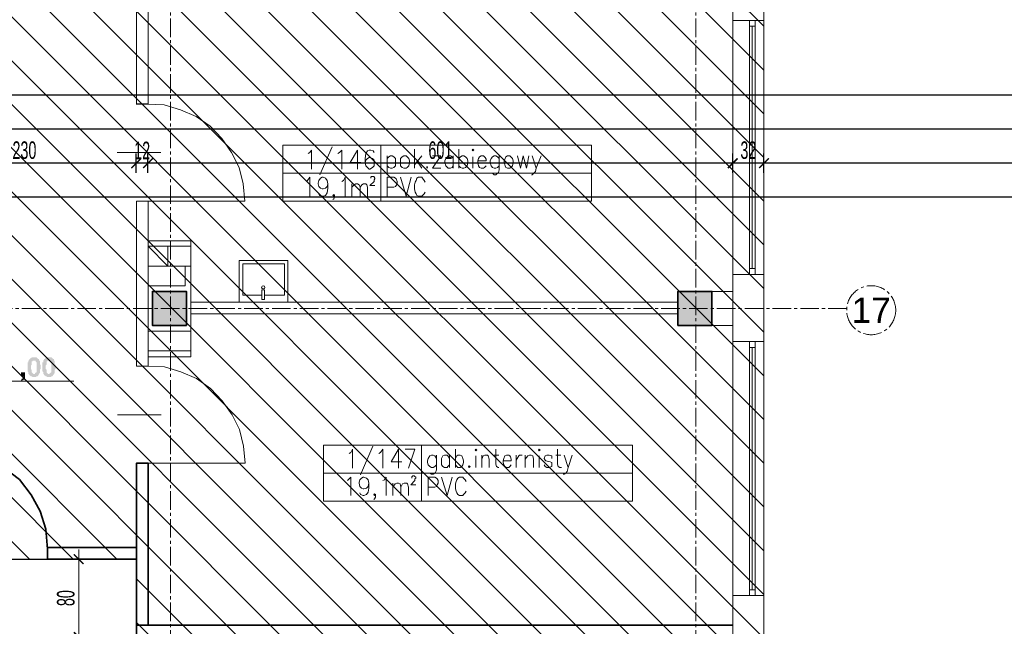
# Model space of a CAD drawing. Header units: millimetres. Extents: x 0 to 12515, y 0 to 27803.
# Tile 95 of 97: x 10491 to 11503, y 25677 to 26301. Entities that reach past the tile are written whole.
import ezdxf
from ezdxf.enums import TextEntityAlignment as Align

# ---------------------------------------------------------------- set-up
doc = ezdxf.new("R2010")
doc.units = ezdxf.units.MM
doc.linetypes.add('CENTER2', pattern=[28.575, 19.05, -3.175, 3.175, -3.175])
doc.layers.add('PDF _Geometria', color=7, linetype='Continuous')
doc.layers.add('PDF _Wypełnienia brył', color=7, linetype='Continuous')
doc.layers.add('pomocnicze', color=51, linetype='Continuous', lineweight=30, plot=False)
doc.layers.add('powierzchnie', color=230, linetype='Continuous', lineweight=30, plot=False)
for name, color, linetype, lineweight in [('sq_bud istn', 253, 'Continuous', 15), ('SQ_ISTN.Ściany', 140, 'Continuous', 35), ('SQ_Osie', 220, 'CENTER2', 9), ('SQ_Wyburzenia', 94, 'Continuous', 18), ('SQ_Wymiary', 7, 'Continuous', 5)]:
    doc.layers.add(name, color=color, linetype=linetype, lineweight=lineweight)
doc.styles.add('SQ_Swis721 LtCn BT', font='swisscl.ttf', dxfattribs={"width": 0.8})
doc.styles.get("Standard").update_dxf_attribs({"font": 'arial.ttf'})
doc.dimstyles.new('SQ_100', dxfattribs={"dimscale": 100, "dimtxt": 0.18, "dimasz": 0.1, "dimexe": 0.1, "dimexo": 0.01, "dimgap": 0.04, "dimtad": 1, "dimrnd": 0.5, "dimdsep": 46, "dimtxsty": 'SQ_Swis721 LtCn BT', "dimblk": 'ARCHTICK', "dimcen": 0.1, "dimdle": 0.1, "dimclrd": 256, "dimclre": 256, "dimclrt": 256, "dimaunit": 1, "dimadec": 0, "dimazin": 0, "dimtfac": 1, "dimtix": 1, "dimtmove": 2, "dimatfit": 3, "dimldrblk": 'ARCHTICK', "dimfxl": 0.1, "dimfxlon": 1, "dimtolj": 1, "dimlwd": -1, "dimarcsym": 0})

# ---------------------------------------------------------------- blocks, each defined once
blk = doc.blocks.new('ist osie bud B')
at = {"layer": 'SQ_Osie'}
for p, q in [((21333.3, 13852.7), (21333.3, 19362.9)), ((21873.3, 13852.7), (21873.3, 19362.9))]:
    blk.add_line(p, q, dxfattribs=at)
blk.add_lwpolyline([(21178.3, 14636.4), (22845.3, 14636.4)], dxfattribs=at)
at = {"layer": 'SQ_Osie', "linetype": 'ByBlock'}
blk.add_circle((21153.1, 14638.2), 25.2, dxfattribs=at)
at = {"layer": 'SQ_Osie'}
blk.add_text('17', height=26, rotation=180, dxfattribs=at).set_placement((21153.1, 14638.2), align=Align.MIDDLE_CENTER)
blk = doc.blocks.new('słupy konstr bud B')
at = {"layer": 'SQ_ISTN.Ściany', "lineweight": 5}
h = blk.add_hatch(dxfattribs=at)
h.set_pattern_fill('JIS_STN_1E', color=256, scale=10)
h.paths.add_polyline_path([(21350.8, 18613.9), (21315.8, 18613.9), (21315.8, 18578.9), (21350.8, 18578.9)])
h.paths.add_polyline_path([(21890.8, 18613.9), (21855.8, 18613.9), (21855.8, 18578.9), (21890.8, 18578.9)])
h.paths.add_polyline_path([(22190.8, 18613.9), (22155.8, 18613.9), (22155.8, 18578.9), (22190.8, 18578.9)])
h.paths.add_polyline_path([(22730.8, 18613.9), (22695.8, 18613.9), (22695.8, 18578.9), (22730.8, 18578.9)])
h.paths.add_polyline_path([(22730.8, 17953.9), (22695.8, 17953.9), (22695.8, 17918.9), (22730.8, 17918.9)])
h.paths.add_polyline_path([(22190.8, 17953.9), (22155.8, 17953.9), (22155.8, 17918.9), (22190.8, 17918.9)])
h.paths.add_polyline_path([(21890.8, 17953.9), (21855.8, 17953.9), (21855.8, 17918.9), (21890.8, 17918.9)])
h.paths.add_polyline_path([(21350.8, 17953.9), (21315.8, 17953.9), (21315.8, 17918.9), (21350.8, 17918.9)])
h.paths.add_polyline_path([(21350.8, 17293.9), (21315.8, 17293.9), (21315.8, 17258.9), (21350.8, 17258.9)])
h.paths.add_polyline_path([(21890.8, 17293.9), (21855.8, 17293.9), (21855.8, 17258.9), (21890.8, 17258.9)])
h.paths.add_polyline_path([(22190.8, 17293.9), (22155.8, 17293.9), (22155.8, 17258.9), (22190.8, 17258.9)])
h.paths.add_polyline_path([(22730.8, 17293.9), (22695.8, 17293.9), (22695.8, 17258.9), (22730.8, 17258.9)])
h.paths.add_polyline_path([(22695.8, 16633.9), (22730.8, 16633.9), (22730.8, 16598.9), (22695.8, 16598.9)])
h.paths.add_polyline_path([(22695.8, 14653.9), (22730.8, 14653.9), (22730.8, 14618.9), (22695.8, 14618.9)])
h.paths.add_polyline_path([(22695.8, 15313.9), (22730.8, 15313.9), (22730.8, 15278.9), (22695.8, 15278.9)])
h.paths.add_polyline_path([(22695.8, 15973.9), (22730.8, 15973.9), (22730.8, 15938.9), (22695.8, 15938.9)])
h.paths.add_polyline_path([(22155.8, 14653.9), (22190.8, 14653.9), (22190.8, 14618.9), (22155.8, 14618.9)])
h.paths.add_polyline_path([(22155.8, 15313.9), (22190.8, 15313.9), (22190.8, 15278.9), (22155.8, 15278.9)])
h.paths.add_polyline_path([(22155.8, 15973.9), (22190.8, 15973.9), (22190.8, 15938.9), (22155.8, 15938.9)])
h.paths.add_polyline_path([(22155.8, 16633.9), (22190.8, 16633.9), (22190.8, 16598.9), (22155.8, 16598.9)])
h.paths.add_polyline_path([(21855.8, 14653.9), (21890.8, 14653.9), (21890.8, 14618.9), (21855.8, 14618.9)])
h.paths.add_polyline_path([(21855.8, 15313.9), (21890.8, 15313.9), (21890.8, 15278.9), (21855.8, 15278.9)])
h.paths.add_polyline_path([(21855.8, 15973.9), (21890.8, 15973.9), (21890.8, 15938.9), (21855.8, 15938.9)])
h.paths.add_polyline_path([(21855.8, 16633.9), (21890.8, 16633.9), (21890.8, 16598.9), (21855.8, 16598.9)])
h.paths.add_polyline_path([(21315.8, 14653.9), (21350.8, 14653.9), (21350.8, 14618.9), (21315.8, 14618.9)])
h.paths.add_polyline_path([(21315.8, 15313.9), (21350.8, 15313.9), (21350.8, 15278.9), (21315.8, 15278.9)])
h.paths.add_polyline_path([(21315.8, 15973.9), (21350.8, 15973.9), (21350.8, 15938.9), (21315.8, 15938.9)])
h.paths.add_polyline_path([(21315.8, 16633.9), (21350.8, 16633.9), (21350.8, 16598.9), (21315.8, 16598.9)])
at = {"layer": 'SQ_ISTN.Ściany'}
for points in [[(21315.8, 14653.9), (21350.8, 14653.9), (21350.8, 14618.9), (21315.8, 14618.9)], [(21855.8, 14653.9), (21890.8, 14653.9), (21890.8, 14618.9), (21855.8, 14618.9)]]:
    blk.add_lwpolyline(points, close=True, dxfattribs=at)
blk = doc.blocks.new('sanit-umywalka')
for points in [[(47.8, -2.5), (0, -2.5), (0, 53.1), (47.8, 53.1)], [(14, 23.5), (14, 26.5), (3, 26.5), (3, 23.5)]]:
    blk.add_lwpolyline(points, close=True)
blk.add_lwpolyline([(8, 26.5), (8, 49.1), (43.8, 49.1), (43.8, 1.5), (8, 1.5), (8, 23.5)])
blk.add_circle((17, 25), 1.87)
blk = doc.blocks.new('_ArchTick')
at = {"color": 0, "linetype": 'ByBlock', "const_width": 0.15}
blk.add_lwpolyline([(-0.5, -0.5), (0.5, 0.5)], dxfattribs=at)
blk = doc.blocks.new('*D1564')
at = {"layer": 'Defpoints', "color": 0, "transparency": 16777216}
for p in [(10611, 26153.2), (10381, 25297.4), (10611, 25297.4)]:
    blk.add_point(p, dxfattribs=at)
at = {"layer": 'SQ_Wymiary', "lineweight": -2, "transparency": 16777216}
for p, q in [((10381, 26143.2), (10381, 26163.2)), ((10611, 26143.2), (10611, 26163.2))]:
    blk.add_line(p, q, dxfattribs=at)
at = {"layer": 'SQ_Wymiary', "transparency": 16777216}
blk.add_line((10371, 26153.2), (10621, 26153.2), dxfattribs=at)
at = {"layer": 'SQ_Wymiary', "transparency": 16777216, "xscale": 10, "yscale": 10, "zscale": 10, "rotation": 180}
blk.add_blockref('_ArchTick', (10381, 26153.2), dxfattribs=at)
at = {"layer": 'SQ_Wymiary', "transparency": 16777216, "xscale": 10, "yscale": 10, "zscale": 10}
blk.add_blockref('_ArchTick', (10611, 26153.2), dxfattribs=at)
at = {"layer": 'SQ_Wymiary', "transparency": 16777216, "insert": (10496, 26166.5), "char_height": 18, "attachment_point": 5, "style": 'SQ_Swis721 LtCn BT'}
blk.add_mtext('\\A1;230', dxfattribs=at)
blk = doc.blocks.new('*D1565')
at = {"layer": 'Defpoints', "color": 0, "transparency": 16777216}
for p in [(10623, 26153.2), (10610.9, 23895.1), (10623, 23895.1)]:
    blk.add_point(p, dxfattribs=at)
at = {"layer": 'SQ_Wymiary', "lineweight": -2, "transparency": 16777216}
for p, q in [((10610.9, 26143.2), (10610.9, 26163.2)), ((10623, 26143.2), (10623, 26163.2))]:
    blk.add_line(p, q, dxfattribs=at)
at = {"layer": 'SQ_Wymiary', "transparency": 16777216}
for p, q in [((10610.9, 26153.2), (10600.9, 26153.2)), ((10610.9, 26153.2), (10623, 26153.2)), ((10623, 26153.2), (10633, 26153.2))]:
    blk.add_line(p, q, dxfattribs=at)
at = {"layer": 'SQ_Wymiary', "transparency": 16777216, "xscale": 10, "yscale": 10, "zscale": 10}
blk.add_blockref('_ArchTick', (10610.9, 26153.2), dxfattribs=at)
at = {"layer": 'SQ_Wymiary', "transparency": 16777216, "xscale": 10, "yscale": 10, "zscale": 10, "rotation": 180}
blk.add_blockref('_ArchTick', (10623, 26153.2), dxfattribs=at)
at = {"layer": 'SQ_Wymiary', "transparency": 16777216, "insert": (10617, 26166.3), "char_height": 18, "attachment_point": 5, "style": 'SQ_Swis721 LtCn BT'}
blk.add_mtext('\\A1;12', dxfattribs=at)
blk = doc.blocks.new('*D1566')
at = {"layer": 'Defpoints', "color": 0, "transparency": 16777216}
for p in [(11224, 26153.2), (10623, 25666.3), (11224, 25666.3)]:
    blk.add_point(p, dxfattribs=at)
at = {"layer": 'SQ_Wymiary', "lineweight": -2, "transparency": 16777216}
for p, q in [((10623, 26143.2), (10623, 26163.2)), ((11224, 26143.2), (11224, 26163.2))]:
    blk.add_line(p, q, dxfattribs=at)
at = {"layer": 'SQ_Wymiary', "transparency": 16777216}
blk.add_line((10613, 26153.2), (11234, 26153.2), dxfattribs=at)
at = {"layer": 'SQ_Wymiary', "transparency": 16777216, "xscale": 10, "yscale": 10, "zscale": 10, "rotation": 180}
blk.add_blockref('_ArchTick', (10623, 26153.2), dxfattribs=at)
at = {"layer": 'SQ_Wymiary', "transparency": 16777216, "xscale": 10, "yscale": 10, "zscale": 10}
blk.add_blockref('_ArchTick', (11224, 26153.2), dxfattribs=at)
at = {"layer": 'SQ_Wymiary', "transparency": 16777216, "insert": (10923.5, 26166.5), "char_height": 18, "attachment_point": 5, "style": 'SQ_Swis721 LtCn BT'}
blk.add_mtext('\\A1;601', dxfattribs=at)
blk = doc.blocks.new('*D1567')
at = {"layer": 'Defpoints', "color": 0, "transparency": 16777216}
for p in [(11256, 26153.2), (11224, 25048.9), (11256, 25048.9)]:
    blk.add_point(p, dxfattribs=at)
at = {"layer": 'SQ_Wymiary', "lineweight": -2, "transparency": 16777216}
for p, q in [((11224, 26143.2), (11224, 26163.2)), ((11256, 26143.2), (11256, 26163.2))]:
    blk.add_line(p, q, dxfattribs=at)
at = {"layer": 'SQ_Wymiary', "transparency": 16777216}
blk.add_line((11214, 26153.2), (11266, 26153.2), dxfattribs=at)
at = {"layer": 'SQ_Wymiary', "transparency": 16777216, "xscale": 10, "yscale": 10, "zscale": 10, "rotation": 180}
blk.add_blockref('_ArchTick', (11224, 26153.2), dxfattribs=at)
at = {"layer": 'SQ_Wymiary', "transparency": 16777216, "xscale": 10, "yscale": 10, "zscale": 10}
blk.add_blockref('_ArchTick', (11256, 26153.2), dxfattribs=at)
at = {"layer": 'SQ_Wymiary', "transparency": 16777216, "insert": (11240, 26166.5), "char_height": 18, "attachment_point": 5, "style": 'SQ_Swis721 LtCn BT'}
blk.add_mtext('\\A1;32', dxfattribs=at)
blk = doc.blocks.new('*D1541')
at = {"layer": 'Defpoints', "color": 0, "transparency": 16777216}
for p in [(10610.8, 25746.3), (10551.8, 25666.3), (10610.8, 25666.3)]:
    blk.add_point(p, dxfattribs=at)
at = {"layer": 'SQ_Wymiary', "transparency": 16777216}
blk.add_line((10551.8, 25756.3), (10551.8, 25656.3), dxfattribs=at)
at = {"layer": 'SQ_Wymiary', "lineweight": -2, "transparency": 16777216}
for p, q in [((10561.8, 25746.3), (10541.8, 25746.3)), ((10561.8, 25666.3), (10541.8, 25666.3))]:
    blk.add_line(p, q, dxfattribs=at)
at = {"layer": 'SQ_Wymiary', "transparency": 16777216, "xscale": 10, "yscale": 10, "zscale": 10}
for p, rotation in [((10551.8, 25746.3), 90), ((10551.8, 25666.3), 270)]:
    blk.add_blockref('_ArchTick', p, dxfattribs=dict(at, rotation=rotation))
at = {"layer": 'SQ_Wymiary', "transparency": 16777216, "insert": (10538.6, 25706.3), "char_height": 18, "attachment_point": 5, "rotation": 90, "style": 'SQ_Swis721 LtCn BT'}
blk.add_mtext('\\A1;80', dxfattribs=at)
blk = doc.blocks.new('*D1827')
at = {"layer": 'Defpoints', "color": 0, "transparency": 16777216}
for p in [(11134.6, 26003.9), (12089, 26003.9), (11134.6, 25343.9)]:
    blk.add_point(p, dxfattribs=at)
at = {"layer": 'SQ_Wymiary', "transparency": 16777216}
blk.add_line((12089, 25333.9), (12089, 26013.9), dxfattribs=at)
at = {"layer": 'SQ_Wymiary', "lineweight": -2, "transparency": 16777216}
for p, q in [((12079, 26003.9), (12099, 26003.9)), ((12079, 25343.9), (12099, 25343.9))]:
    blk.add_line(p, q, dxfattribs=at)
at = {"layer": 'SQ_Wymiary', "transparency": 16777216, "xscale": 10, "yscale": 10, "zscale": 10}
for p, rotation in [((12089, 26003.9), 90), ((12089, 25343.9), 270)]:
    blk.add_blockref('_ArchTick', p, dxfattribs=dict(at, rotation=rotation))
at = {"layer": 'SQ_Wymiary', "transparency": 16777216, "insert": (12075.7, 25673.9), "char_height": 18, "attachment_point": 5, "rotation": 90, "style": 'SQ_Swis721 LtCn BT'}
blk.add_mtext('\\A1;660', dxfattribs=at)
blk = doc.blocks.new('*D1856')
at = {"layer": 'Defpoints', "color": 0, "transparency": 16777216}
for p in [(11256, 25708.9), (11256, 21434), (12124, 21434)]:
    blk.add_point(p, dxfattribs=at)
at = {"layer": 'SQ_Wymiary', "transparency": 16777216}
blk.add_line((12124, 25718.9), (12124, 21424), dxfattribs=at)
at = {"layer": 'SQ_Wymiary', "lineweight": -2, "transparency": 16777216}
for p, q in [((12114, 25708.9), (12134, 25708.9)), ((12114, 21434), (12134, 21434))]:
    blk.add_line(p, q, dxfattribs=at)
at = {"layer": 'SQ_Wymiary', "transparency": 16777216, "xscale": 10, "yscale": 10, "zscale": 10}
for p, rotation in [((12124, 25708.9), 90), ((12124, 21434), 270)]:
    blk.add_blockref('_ArchTick', p, dxfattribs=dict(at, rotation=rotation))
at = {"layer": 'SQ_Wymiary', "transparency": 16777216, "insert": (12110.7, 23571.5), "char_height": 18, "attachment_point": 5, "rotation": 90, "style": 'SQ_Swis721 LtCn BT'}
blk.add_mtext('\\A1;4275', dxfattribs=at)

msp = doc.modelspace()

# ---------------------------------------------------------------- hatches: boundary and pattern name
at = {"layer": 'PDF _Wypełnienia brył', "transparency": 33554559}
for points in [[(10506.009, 25953.698), (10503.472, 25953.698), (10502.626, 25952.843), (10501.78, 25952.843), (10501.78, 25951.997), (10500.934, 25951.997), (10500.934, 25951.16), (10500.934, 25951.16), (10500.088, 25950.306), (10500.088, 25949.46), (10500.088, 25948.614), (10499.243, 25948.614), (10499.243, 25947.768), (10499.243, 25946.077), (10499.243, 25942.694), (10499.243, 25940.156), (10499.243, 25939.311), (10499.243, 25939.311), (10500.088, 25938.465), (10500.088, 25937.619), (10500.088, 25936.773), (10506.009, 25936.773), (10505.163, 25936.773), (10504.317, 25937.619), (10504.317, 25937.619), (10503.472, 25938.465), (10503.472, 25939.311), (10503.472, 25940.156), (10503.472, 25941.002), (10502.626, 25941.848), (10502.626, 25944.385), (10502.626, 25945.231), (10503.472, 25946.077), (10503.472, 25946.923), (10503.472, 25947.768), (10503.472, 25948.614), (10503.472, 25949.46), (10504.317, 25949.46), (10504.317, 25950.306), (10511.092, 25950.306), (10511.092, 25951.997), (10510.238, 25951.997), (10509.392, 25952.843), (10509.392, 25952.843), (10508.555, 25953.698), (10506.855, 25953.698)], [(10511.092, 25950.306), (10506.009, 25950.306), (10507.701, 25950.306), (10507.701, 25949.46), (10507.701, 25949.46), (10508.555, 25948.614), (10508.555, 25947.768), (10508.555, 25946.923), (10508.555, 25943.539), (10508.555, 25941.002), (10508.555, 25940.156), (10508.555, 25939.311), (10508.555, 25938.465), (10507.701, 25938.465), (10507.701, 25937.619), (10506.855, 25937.619), (10506.855, 25936.773), (10500.088, 25936.773), (10500.934, 25935.927), (10500.934, 25935.073), (10501.78, 25935.073), (10502.626, 25934.236), (10503.472, 25934.236), (10504.317, 25933.39), (10507.701, 25933.39), (10508.555, 25934.236), (10509.392, 25934.236), (10510.238, 25935.073), (10510.238, 25935.927), (10511.092, 25935.927), (10511.092, 25936.773), (10511.092, 25936.773), (10511.929, 25937.619), (10511.929, 25939.311), (10511.929, 25940.156), (10511.929, 25941.002), (10512.784, 25941.848), (10512.784, 25942.694), (10512.784, 25946.077), (10511.929, 25946.077), (10511.929, 25947.768), (10511.929, 25948.614), (10511.929, 25949.46), (10511.929, 25950.306)], [(10521.241, 25953.698), (10518.704, 25953.698), (10517.858, 25952.843), (10517.013, 25952.843), (10517.013, 25951.997), (10516.167, 25951.997), (10516.167, 25951.16), (10516.167, 25951.16), (10515.321, 25950.306), (10515.321, 25949.46), (10515.321, 25948.614), (10514.475, 25948.614), (10514.475, 25947.768), (10514.475, 25946.077), (10514.475, 25942.694), (10514.475, 25940.156), (10514.475, 25939.311), (10514.475, 25939.311), (10515.321, 25938.465), (10515.321, 25937.619), (10515.321, 25936.773), (10521.241, 25936.773), (10520.396, 25936.773), (10519.55, 25937.619), (10519.55, 25937.619), (10518.704, 25938.465), (10518.704, 25939.311), (10518.704, 25940.156), (10518.704, 25941.002), (10517.858, 25941.848), (10517.858, 25944.385), (10517.858, 25945.231), (10518.704, 25946.077), (10518.704, 25946.923), (10518.704, 25947.768), (10518.704, 25948.614), (10518.704, 25949.46), (10519.55, 25949.46), (10519.55, 25950.306), (10526.316, 25950.306), (10526.316, 25951.997), (10525.47, 25951.997), (10524.625, 25952.843), (10524.625, 25952.843), (10523.779, 25953.698), (10522.087, 25953.698)], [(10526.316, 25950.306), (10521.241, 25950.306), (10522.933, 25950.306), (10522.933, 25949.46), (10522.933, 25949.46), (10523.779, 25948.614), (10523.779, 25947.768), (10523.779, 25946.923), (10523.779, 25943.539), (10523.779, 25941.002), (10523.779, 25940.156), (10523.779, 25939.311), (10523.779, 25938.465), (10522.933, 25938.465), (10522.933, 25937.619), (10522.087, 25937.619), (10522.087, 25936.773), (10515.321, 25936.773), (10516.167, 25935.927), (10516.167, 25935.073), (10517.013, 25935.073), (10517.858, 25934.236), (10518.704, 25934.236), (10519.55, 25933.39), (10522.933, 25933.39), (10523.779, 25934.236), (10524.625, 25934.236), (10525.47, 25935.073), (10525.47, 25935.927), (10526.316, 25935.927), (10526.316, 25936.773), (10526.316, 25936.773), (10527.162, 25937.619), (10527.162, 25939.311), (10527.162, 25940.156), (10527.162, 25941.002), (10528.008, 25941.848), (10528.008, 25942.694), (10528.008, 25946.077), (10527.162, 25946.077), (10527.162, 25947.768), (10527.162, 25948.614), (10527.162, 25949.46), (10527.162, 25950.306)], [(10496.705, 25938.465), (10492.468, 25938.465), (10492.468, 25934.236), (10495.014, 25934.236), (10495.014, 25933.39), (10495.014, 25933.39), (10494.168, 25932.536), (10494.168, 25931.699), (10493.322, 25931.699), (10493.322, 25930.844), (10492.468, 25930.844), (10492.468, 25929.152), (10493.322, 25929.998), (10494.168, 25929.998), (10495.014, 25930.844), (10495.86, 25930.844), (10495.86, 25931.699), (10495.86, 25931.699), (10496.705, 25932.536), (10496.705, 25934.236)]]:
    msp.add_hatch(color=256, dxfattribs=at).paths.add_polyline_path(points)
at = {"layer": 'sq_bud istn'}
h = msp.add_hatch(dxfattribs=at)
h.set_pattern_fill('LINE', color=256, scale=10, angle=135)
h.set_pattern_definition([(135, (-26309.698, -6231.543), (-22.45064, -22.45064), [])])
h.paths.add_polyline_path([(11255.814, 26698.348), (11353.814, 26698.348), (11353.814, 26960.741), (9195.941, 26960.741), (9195.941, 26698.348), (9735.814, 26698.348), (9732.474, 25591.428), (9195.941, 25591.428), (9195.941, 24057.1), (9732.474, 24057.1), (9732.474, 24023.913), (10180.814, 24023.913), (10180.814, 24450.348), (10380.814, 24450.348), (10380.814, 25745.895), (10610.814, 25745.895), (10610.814, 25666.348), (10647.814, 25666.348), (11255.814, 25666.348)])
at = {"layer": 'SQ_ISTN.Ściany', "lineweight": 5}
h = msp.add_hatch(dxfattribs=at)
h.set_pattern_fill('JIS_STN_1E', color=256, scale=10, angle=180)
h.set_pattern_definition([(225, (32518.344, 40640.358), (7.0710678, -7.0710678), []), (225, (32511.294, 40640.358), (7.0710678, -7.0710678), [10, -5])])
h.paths.add_polyline_path([(11167.561, 22026.413), (11202.561, 22026.413), (11202.561, 22061.413), (11167.561, 22061.413)])
h.paths.add_polyline_path([(10627.561, 22026.413), (10662.561, 22026.413), (10662.561, 22061.413), (10627.561, 22061.413)])
h.paths.add_polyline_path([(10327.561, 22026.413), (10362.561, 22026.413), (10362.561, 22061.413), (10327.561, 22061.413)])
h.paths.add_polyline_path([(9787.561, 22026.413), (9822.561, 22026.413), (9822.561, 22061.413), (9787.561, 22061.413)])
h.paths.add_polyline_path([(9787.561, 22686.413), (9822.561, 22686.413), (9822.561, 22721.413), (9787.561, 22721.413)])
h.paths.add_polyline_path([(10327.561, 22686.413), (10362.561, 22686.413), (10362.561, 22721.413), (10327.561, 22721.413)])
h.paths.add_polyline_path([(10627.561, 22686.413), (10662.561, 22686.413), (10662.561, 22721.413), (10627.561, 22721.413)])
h.paths.add_polyline_path([(11167.561, 22686.413), (11202.561, 22686.413), (11202.561, 22721.413), (11167.561, 22721.413)])
h.paths.add_polyline_path([(11167.561, 23346.413), (11202.561, 23346.413), (11202.561, 23381.413), (11167.561, 23381.413)])
h.paths.add_polyline_path([(10627.561, 23346.413), (10662.561, 23346.413), (10662.561, 23381.413), (10627.561, 23381.413)])
h.paths.add_polyline_path([(10327.561, 23346.413), (10362.561, 23346.413), (10362.561, 23381.413), (10327.561, 23381.413)])
h.paths.add_polyline_path([(9787.561, 23346.413), (9822.561, 23346.413), (9822.561, 23381.413), (9787.561, 23381.413)])
h.paths.add_polyline_path([(9822.561, 24006.413), (9787.561, 24006.413), (9787.561, 24041.413), (9822.561, 24041.413)])
h.paths.add_polyline_path([(9822.561, 25986.413), (9787.561, 25986.413), (9787.561, 26021.413), (9822.561, 26021.413)])
h.paths.add_polyline_path([(9822.561, 25326.413), (9787.561, 25326.413), (9787.561, 25361.413), (9822.561, 25361.413)])
h.paths.add_polyline_path([(9822.561, 24666.413), (9787.561, 24666.413), (9787.561, 24701.413), (9822.561, 24701.413)])
h.paths.add_polyline_path([(10362.561, 25986.413), (10327.561, 25986.413), (10327.561, 26021.413), (10362.561, 26021.413)])
h.paths.add_polyline_path([(10362.561, 25326.413), (10327.561, 25326.413), (10327.561, 25361.413), (10362.561, 25361.413)])
h.paths.add_polyline_path([(10362.561, 24666.413), (10327.561, 24666.413), (10327.561, 24701.413), (10362.561, 24701.413)])
h.paths.add_polyline_path([(10362.561, 24006.413), (10327.561, 24006.413), (10327.561, 24041.413), (10362.561, 24041.413)])
h.paths.add_polyline_path([(10662.561, 25986.413), (10627.561, 25986.413), (10627.561, 26021.413), (10662.561, 26021.413)])
h.paths.add_polyline_path([(10662.561, 25326.413), (10627.561, 25326.413), (10627.561, 25361.413), (10662.561, 25361.413)])
h.paths.add_polyline_path([(10662.561, 24666.413), (10627.561, 24666.413), (10627.561, 24701.413), (10662.561, 24701.413)])
h.paths.add_polyline_path([(10662.561, 24006.413), (10627.561, 24006.413), (10627.561, 24041.413), (10662.561, 24041.413)])
h.paths.add_polyline_path([(11202.561, 25986.413), (11167.561, 25986.413), (11167.561, 26021.413), (11202.561, 26021.413)])
h.paths.add_polyline_path([(11202.561, 25326.413), (11167.561, 25326.413), (11167.561, 25361.413), (11202.561, 25361.413)])
h.paths.add_polyline_path([(11202.561, 24666.413), (11167.561, 24666.413), (11167.561, 24701.413), (11202.561, 24701.413)])
h.paths.add_polyline_path([(11202.561, 24006.413), (11167.561, 24006.413), (11167.561, 24041.413), (11202.561, 24041.413)])
at = {"layer": 'SQ_Wyburzenia', "lineweight": 35}
h = msp.add_hatch(dxfattribs=at)
h.set_pattern_fill('ANSI31', color=256, scale=2)
h.set_pattern_definition([(45, (-36612.0865, 7324.0716), (-4.49012806, 4.49012806), [])])
h.paths.add_polyline_path([(10223.275, 24298.903), (10189.048, 24298.903), (10189.048, 24292.137), (10223.275, 24292.137)])
h.paths.add_polyline_path([(10369.048, 24298.903), (10302.813, 24298.903), (10302.813, 24292.137), (10369.048, 24292.137)])
h.paths.add_polyline_path([(9786.433, 21232.746), (9825.664, 21232.746), (9825.664, 21271.746), (9786.433, 21271.746)], flags=9)
h.paths.add_polyline_path([(10326.211, 21232.081), (10365.885, 21232.081), (10365.885, 21272.412), (10326.211, 21272.412)], flags=9)
h.paths.add_polyline_path([(10627.435, 21232.746), (10664.662, 21232.746), (10664.662, 21271.746), (10627.435, 21271.746)], flags=9)
h.paths.add_polyline_path([(11167.382, 21232.746), (11204.715, 21232.746), (11204.715, 21271.746), (11167.382, 21271.746)], flags=9)
h.paths.add_polyline_path([(9612.194, 23045.145), (9672.583, 23045.145), (9672.583, 23084.304), (9612.194, 23084.304)], flags=9)
h.paths.add_polyline_path([(9622.079, 22685.525), (9675.534, 22685.525), (9675.534, 22724.685), (9622.079, 22724.685)], flags=9)
h.paths.add_polyline_path([(9621.961, 22024.522), (9675.645, 22024.522), (9675.645, 22064.373), (9621.961, 22064.373)], flags=9)
h.paths.add_polyline_path([(11336.079, 23044.386), (11396.468, 23044.386), (11396.468, 23083.546), (11336.079, 23083.546)], flags=9)
h.paths.add_polyline_path([(11339.436, 26643.832), (11393.112, 26643.832), (11393.112, 26683.657), (11339.436, 26683.657)], flags=9)
h.paths.add_polyline_path([(11339.547, 25982.677), (11393.001, 25982.677), (11393.001, 26021.837), (11339.547, 26021.837)], flags=9)
h.paths.add_polyline_path([(11339.436, 25322.132), (11393.112, 25322.132), (11393.112, 25361.956), (11339.436, 25361.956)], flags=9)
h.paths.add_polyline_path([(11339.436, 24662.978), (11393.112, 24662.978), (11393.112, 24702.802), (11339.436, 24702.802)], flags=9)
h.paths.add_polyline_path([(11339.436, 24003.832), (11393.112, 24003.832), (11393.112, 24043.657), (11339.436, 24043.657)], flags=9)
h.paths.add_polyline_path([(11339.547, 23344.386), (11393.001, 23344.386), (11393.001, 23383.546), (11339.547, 23383.546)], flags=9)
h.paths.add_polyline_path([(11339.547, 22684.386), (11393.001, 22684.386), (11393.001, 22723.546), (11339.547, 22723.546)], flags=9)
h.paths.add_polyline_path([(11339.428, 22023.383), (11393.113, 22023.383), (11393.113, 22063.234), (11339.428, 22063.234)], flags=9)
h.paths.add_polyline_path([(10818.824, 25052.822), (10890.75, 25052.822), (10890.75, 25089.914), (10818.824, 25089.914)], flags=9)
h.paths.add_polyline_path([(10857.236, 24335.283), (10929.162, 24335.283), (10929.162, 24372.376), (10857.236, 24372.376)], flags=9)
h.paths.add_polyline_path([(10830.271, 23742.979), (10902.198, 23742.979), (10902.198, 23780.072), (10830.271, 23780.072)], flags=9)
h.paths.add_polyline_path([(10804.322, 22854.547), (10876.249, 22854.547), (10876.249, 22891.639), (10804.322, 22891.639)], flags=9)
h.paths.add_polyline_path([(10881.422, 22155.212), (10953.348, 22155.212), (10953.348, 22192.304), (10881.422, 22192.304)], flags=9)
h.paths.add_polyline_path([(9749.586, 21700.452), (9821.512, 21700.452), (9821.512, 21737.545), (9749.586, 21737.545)], flags=9)
h.paths.add_polyline_path([(10250.59, 21855.298), (10322.516, 21855.298), (10322.516, 21892.391), (10250.59, 21892.391)], flags=9)
h.paths.add_polyline_path([(9676.821, 25837.893), (9730.276, 25837.893), (9730.276, 25877.052), (9676.821, 25877.052)], flags=9)

# ---------------------------------------------------------------- linework, layer by layer
at = {"layer": 'PDF _Geometria', "lineweight": 13}
msp.add_line((10623.048, 25844.82), (10610.814, 25844.82), dxfattribs=at)
for points in [[(10468.777, 25954.535), (10468.777, 25911.95), (10451.862, 25929.152), (10546.624, 25929.152)], [(10829.691, 25854.97), (10831.382, 25855.815), (10833.074, 25859.198), (10833.074, 25839.737)], [(10854.227, 25862.582), (10841.54, 25832.971)], [(10860.156, 25854.97), (10861.847, 25855.815), (10864.385, 25859.198), (10864.385, 25839.737)], [(10880.463, 25839.737), (10880.463, 25859.198), (10872.851, 25846.503), (10883.846, 25846.503)], [(10890.612, 25839.737), (10897.387, 25859.198), (10887.229, 25859.198)], [(10919.386, 25849.895), (10917.695, 25852.432), (10916.003, 25853.278), (10914.311, 25853.278), (10912.62, 25852.432), (10910.92, 25849.895), (10910.074, 25847.358), (10910.074, 25845.657), (10910.92, 25843.12), (10912.62, 25841.428), (10914.311, 25840.583), (10916.003, 25840.583), (10917.695, 25841.428), (10919.386, 25843.12)], [(10919.386, 25853.278), (10919.386, 25838.045), (10918.54, 25835.508), (10917.695, 25834.662), (10916.003, 25833.816), (10914.311, 25833.816), (10912.62, 25834.662)], [(10932.919, 25849.895), (10931.227, 25852.432), (10930.381, 25853.278), (10927.844, 25853.278), (10926.152, 25852.432), (10924.461, 25849.895), (10924.461, 25843.12), (10926.152, 25841.428), (10927.844, 25840.583), (10930.381, 25840.583), (10931.227, 25841.428), (10932.919, 25843.12)], [(10932.919, 25853.278), (10932.919, 25840.583)], [(10938.848, 25859.198), (10938.848, 25840.583)], [(10938.848, 25849.895), (10940.539, 25852.432), (10941.385, 25853.278), (10943.922, 25853.278), (10945.614, 25852.432), (10946.46, 25849.895), (10947.305, 25847.358), (10947.305, 25845.657), (10946.46, 25843.12), (10945.614, 25841.428), (10943.922, 25840.583), (10941.385, 25840.583), (10940.539, 25841.428), (10938.848, 25843.12)], [(10965.921, 25853.278), (10965.921, 25840.583)], [(10965.921, 25849.049), (10967.613, 25852.432), (10969.304, 25853.278), (10971.842, 25853.278), (10972.687, 25852.432), (10973.542, 25849.049), (10973.542, 25840.583)], [(10978.616, 25853.278), (10983.691, 25853.278)], [(10980.308, 25859.198), (10980.308, 25843.966), (10981.154, 25841.428), (10982.845, 25840.583), (10983.691, 25840.583)], [(10987.92, 25847.358), (10996.386, 25847.358), (10996.386, 25849.049), (10995.541, 25851.586), (10994.695, 25852.432), (10993.849, 25853.278), (10991.312, 25853.278), (10989.612, 25852.432), (10988.766, 25849.895), (10987.92, 25847.358), (10987.92, 25845.657), (10988.766, 25843.12), (10989.612, 25841.428), (10991.312, 25840.583), (10993.849, 25840.583), (10994.695, 25841.428), (10996.386, 25843.12)], [(11001.461, 25853.278), (11001.461, 25840.583)], [(11001.461, 25847.358), (11002.307, 25849.895), (11003.998, 25852.432), (11004.844, 25853.278), (11007.382, 25853.278)], [(11010.773, 25853.278), (11010.773, 25840.583)], [(11010.773, 25849.049), (11013.311, 25852.432), (11015.002, 25853.278), (11016.694, 25853.278), (11018.385, 25852.432), (11019.231, 25849.049), (11019.231, 25840.583)], [(11037.847, 25849.895), (11037.847, 25852.432), (11035.309, 25853.278), (11032.772, 25853.278), (11031.072, 25852.432), (11030.235, 25849.895), (11031.072, 25848.195), (11031.918, 25847.358), (11036.155, 25846.503), (11037.847, 25845.657), (11037.847, 25841.428), (11035.309, 25840.583), (11032.772, 25840.583), (11031.072, 25841.428), (11030.235, 25843.12)], [(11042.076, 25853.278), (11047.15, 25853.278)], [(11043.767, 25859.198), (11043.767, 25843.966), (11044.613, 25841.428), (11046.304, 25840.583), (11047.996, 25840.583)], [(11050.533, 25853.278), (11054.771, 25840.583), (11059, 25853.278)], [(10960.001, 25852.432), (10960.001, 25840.583)], [(11025.151, 25852.432), (11025.151, 25840.583)], [(11120.767, 25834.662), (10904.154, 25834.662), (10803.463, 25834.662)], [(11054.771, 25840.583), (11053.925, 25836.354), (11052.234, 25834.662), (11050.533, 25833.816), (11049.696, 25833.816)], [(10827.999, 25827.042), (10828.845, 25827.896), (10831.382, 25830.433), (10831.382, 25811.818)], [(10849.998, 25824.505), (10849.152, 25821.121), (10847.461, 25819.43), (10844.923, 25818.584), (10844.077, 25818.584), (10842.386, 25819.43), (10840.694, 25821.121), (10839.849, 25824.505), (10839.849, 25825.359), (10840.694, 25827.896), (10842.386, 25829.588), (10844.077, 25830.433), (10844.923, 25830.433), (10847.461, 25829.588), (10849.152, 25827.896), (10849.998, 25824.505), (10849.998, 25819.43), (10849.152, 25815.201), (10847.461, 25812.664), (10844.923, 25811.818), (10844.077, 25811.818), (10841.54, 25812.664), (10840.694, 25814.355)], [(10864.385, 25827.042), (10866.076, 25827.896), (10867.768, 25830.433), (10867.768, 25811.818)], [(10874.534, 25824.505), (10874.534, 25811.818)], [(10874.534, 25820.276), (10877.08, 25823.659), (10878.772, 25824.505), (10880.463, 25824.505), (10882.155, 25823.659), (10883, 25820.276), (10883, 25811.818)], [(10883, 25820.276), (10884.692, 25823.659), (10886.384, 25824.505), (10888.921, 25824.505), (10889.767, 25823.659), (10890.612, 25820.276), (10890.612, 25811.818)], [(10893.996, 25829.588), (10893.996, 25831.279), (10894.85, 25831.279), (10894.85, 25832.125), (10896.541, 25832.125), (10897.387, 25831.279), (10898.233, 25830.433), (10898.233, 25829.588), (10897.387, 25828.733), (10897.387, 25827.042), (10893.15, 25822.813), (10898.233, 25822.813)], [(10910.92, 25811.818), (10910.92, 25830.433), (10917.695, 25830.433), (10919.386, 25829.588), (10920.232, 25828.733), (10921.078, 25827.042), (10921.078, 25824.505), (10920.232, 25822.813), (10919.386, 25821.121), (10917.695, 25820.276), (10910.92, 25820.276)], [(10924.461, 25830.433), (10930.381, 25811.818), (10935.456, 25830.433)], [(10949.843, 25826.196), (10948.997, 25827.896), (10947.305, 25829.588), (10946.46, 25830.433), (10943.077, 25830.433), (10941.385, 25829.588), (10940.539, 25827.896), (10939.693, 25826.196), (10938.848, 25823.659), (10938.848, 25818.584), (10939.693, 25816.047), (10940.539, 25814.355), (10941.385, 25812.664), (10943.077, 25811.818), (10946.46, 25811.818), (10947.305, 25812.664), (10948.997, 25814.355), (10949.843, 25816.047)], [(10856.764, 25812.664), (10855.927, 25811.818), (10855.081, 25812.664), (10855.927, 25813.509), (10856.764, 25812.664), (10856.764, 25810.126), (10855.927, 25808.435), (10855.081, 25807.58)]]:
    msp.add_lwpolyline(points, dxfattribs=at)
for points in [[(11120.767, 25805.889), (11120.767, 25863.427), (10904.154, 25863.427), (10803.463, 25863.427), (10803.463, 25805.889), (10904.154, 25805.889), (10904.154, 25863.427), (10904.154, 25805.889)], [(10959.155, 25858.353), (10960.001, 25857.507), (10960.846, 25858.353), (10960.001, 25859.198)], [(11024.306, 25858.353), (11025.151, 25857.507), (11025.997, 25858.353), (11025.151, 25859.198)], [(10953.226, 25842.274), (10952.38, 25841.428), (10953.226, 25840.583), (10954.08, 25841.428)]]:
    msp.add_lwpolyline(points, close=True, dxfattribs=at)
at = {"layer": 'pomocnicze'}
for points in [[(12158.958, 20818.99), (12158.958, 26223.233), (9016.048, 26223.233), (9016.048, 25510.348), (9016.048, 25101.415), (9016.048, 23272.046), (6721.77, 23272.046), (6724.54, 20818.99)], [(12123.958, 20853.99), (12123.958, 26188.233), (9051.048, 26188.233), (9051.048, 25510.348), (9051.048, 25101.415), (9051.048, 23237.046), (6756.799, 23237.046), (6759.511, 20853.99)], [(12088.958, 20888.99), (12088.958, 26153.233), (9086.048, 26153.233), (9086.048, 25510.348), (9086.048, 25101.415), (9086.048, 23202.046), (6791.828, 23202.046), (6794.482, 20888.99)], [(12053.958, 20923.99), (12053.958, 26118.233), (9121.048, 26118.233), (9121.048, 25510.348), (9121.048, 25510.348), (9121.048, 25101.415), (9121.048, 25101.415), (9121.048, 23167.046), (6826.857, 23167.046), (6829.453, 20923.99)]]:
    msp.add_lwpolyline(points, close=True, dxfattribs=at)
at = {"layer": 'powierzchnie'}
msp.add_lwpolyline([(10611.048, 25309.21), (10381.048, 25309.21), (10381.048, 25746.348), (10610.814, 25746.348), (10610.814, 25666.348), (10648.048, 25666.348), (10648.048, 25391.21), (10610.814, 25391.21)], close=True, dxfattribs=at)
at = {"layer": 'sq_bud istn'}
for p, q in [((10611.048, 26401.888), (10611.048, 26214.03)), ((11224.048, 26368.913), (11224.048, 26299.913)), ((11256.048, 26368.913), (11256.048, 26299.913)), ((10623.048, 26328.348), (10623.048, 26214.011)), ((11241.048, 26293.913), (11241.048, 26044.913)), ((11244.048, 26293.913), (11244.048, 26044.913)), ((11247.048, 26293.913), (11247.048, 26044.913)), ((10610.814, 26214.03), (10622.664, 26214.03)), ((10622.664, 26214.186), (10611.048, 26214.186)), ((10611.048, 26114.186), (10611.048, 25944.82)), ((10622.664, 26114.186), (10611.048, 26114.186)), ((10623.048, 26114.186), (10623.048, 25944.82)), ((10667.048, 26073.417), (10623.048, 26073.417)), ((10643.356, 26047.488), (10623.048, 26067.795)), ((10643.515, 26047.488), (10643.515, 26067.795)), ((10667.048, 26010.348), (10667.048, 26073.417)), ((10623.207, 26027.18), (10623.207, 26047.487)), ((10661.285, 26047.488), (10661.285, 26027.18)), ((11224.048, 26038.913), (11224.048, 25969.913)), ((11256.048, 26038.913), (11256.048, 25969.913)), ((10661.126, 26027.18), (10623.048, 26027.18)), ((11202.561, 26021.413), (11224.048, 26021.413)), ((11167.561, 26010.348), (10667.048, 26010.348)), ((10667.048, 25954.417), (10667.048, 26010.348)), ((11167.561, 25998.348), (10667.048, 25998.348)), ((11202.561, 25986.413), (11224.048, 25986.413)), ((10623.048, 25954.417), (10667.048, 25954.417)), ((11241.048, 25963.913), (11241.048, 25714.913)), ((11244.048, 25963.913), (11244.048, 25714.913)), ((11247.048, 25963.913), (11247.048, 25714.913)), ((10623.048, 25944.82), (10611.048, 25944.82)), ((11224.048, 25708.913), (11224.048, 25639.913)), ((11256.048, 25708.913), (11256.048, 25639.913))]:
    msp.add_line(p, q, dxfattribs=at)
for points in [[(11224.048, 26038.913), (11224.048, 26299.913)], [(11224.048, 26299.913), (11256.048, 26299.913)], [(11256.048, 26038.913), (11256.048, 26299.913)], [(10622.664, 26114.186), (10722.509, 26114.186), (10720.817, 26131.956), (10716.588, 26148.88), (10708.968, 26164.104), (10698.818, 26178.491), (10686.969, 26191.186), (10672.582, 26201.335), (10656.503, 26208.11), (10639.588, 26213.185), (10622.664, 26214.03)], [(11078.736, 26142.942), (11078.736, 26114.177), (10862.122, 26114.177), (10862.122, 26142.942), (10862.122, 26171.716), (10761.432, 26171.716), (10761.432, 26114.177), (10862.122, 26114.177), (10862.122, 26171.716), (11078.736, 26171.716), (11078.736, 26142.942), (10761.432, 26142.942)], [(10812.196, 26170.024), (10799.509, 26141.25)], [(10896.816, 26167.487), (10896.816, 26148.025)], [(10942.506, 26167.487), (10942.506, 26148.025)], [(10636.196, 26164.104), (10591.353, 26164.104)], [(10787.659, 26163.249), (10789.351, 26164.095), (10791.042, 26166.633), (10791.042, 26147.171)], [(10818.125, 26163.249), (10819.816, 26164.095), (10822.354, 26166.633), (10822.354, 26147.171)], [(10838.432, 26147.171), (10838.432, 26166.633), (10830.82, 26153.946), (10841.815, 26153.946)], [(10855.356, 26164.095), (10854.51, 26165.796), (10851.964, 26166.633), (10850.281, 26166.633), (10848.581, 26165.796), (10846.89, 26163.249), (10846.044, 26158.175), (10846.044, 26153.946), (10846.89, 26150.563), (10848.581, 26148.871), (10850.281, 26147.171), (10851.119, 26147.171), (10853.656, 26148.871), (10855.356, 26150.563), (10855.356, 26156.483), (10853.656, 26158.175), (10851.119, 26159.021), (10850.281, 26159.021), (10848.581, 26158.175), (10846.89, 26156.483), (10846.044, 26153.946)], [(10868.889, 26160.712), (10868.889, 26141.25)], [(10868.889, 26158.175), (10870.589, 26159.866), (10872.28, 26160.712), (10873.972, 26160.712), (10875.663, 26159.866), (10877.355, 26158.175), (10877.355, 26150.563), (10875.663, 26148.871), (10873.972, 26148.025), (10872.28, 26148.025), (10870.589, 26148.871), (10868.889, 26150.563)], [(10904.428, 26160.712), (10896.816, 26151.409)], [(10923.89, 26148.025), (10915.432, 26148.025), (10923.89, 26160.712), (10915.432, 26160.712)], [(10936.585, 26158.175), (10935.74, 26159.866), (10934.048, 26160.712), (10931.511, 26160.712), (10930.656, 26159.866), (10928.973, 26158.175), (10928.119, 26155.637), (10928.119, 26153.946), (10928.973, 26150.563), (10930.656, 26148.871), (10931.511, 26148.025), (10934.048, 26148.025), (10935.74, 26148.871), (10936.585, 26150.563)], [(10936.585, 26160.712), (10936.585, 26148.025)], [(10942.506, 26158.175), (10944.197, 26159.866), (10945.889, 26160.712), (10947.58, 26160.712), (10949.281, 26159.866), (10950.972, 26158.175), (10951.818, 26155.637), (10951.818, 26153.946), (10950.972, 26150.563), (10949.281, 26148.871), (10947.58, 26148.025), (10945.889, 26148.025), (10944.197, 26148.871), (10942.506, 26150.563)], [(10956.893, 26159.866), (10956.893, 26148.025)], [(10961.967, 26155.637), (10970.434, 26155.637), (10970.434, 26157.329), (10969.579, 26159.021), (10968.742, 26159.866), (10967.888, 26160.712), (10965.35, 26160.712), (10963.659, 26159.866), (10962.813, 26158.175), (10961.967, 26155.637), (10961.967, 26153.946), (10962.813, 26150.563), (10963.659, 26148.871), (10965.35, 26148.025), (10967.888, 26148.025), (10968.742, 26148.871), (10970.434, 26150.563)], [(10983.966, 26158.175), (10982.275, 26159.866), (10980.583, 26160.712), (10978.891, 26160.712), (10977.2, 26159.866), (10975.508, 26158.175), (10974.663, 26155.637), (10974.663, 26153.946), (10975.508, 26150.563), (10977.2, 26148.871), (10978.891, 26148.025), (10980.583, 26148.025), (10982.275, 26148.871), (10983.966, 26150.563)], [(10983.966, 26160.712), (10983.966, 26146.334), (10983.12, 26143.788), (10982.275, 26142.942), (10980.583, 26141.25), (10978.891, 26141.25), (10977.2, 26142.942)], [(11002.582, 26160.712), (11005.965, 26148.025), (11008.502, 26160.712), (11011.894, 26148.025), (11014.431, 26160.712)], [(11017.814, 26160.712), (11022.043, 26148.025), (11027.118, 26160.712)], [(10899.354, 26155.637), (10904.428, 26148.025)], [(11022.043, 26148.025), (11021.198, 26144.634), (11019.506, 26142.942), (11017.814, 26141.25), (11016.969, 26141.25)], [(10785.968, 26134.485), (10786.814, 26135.33), (10789.351, 26138.713), (10789.351, 26119.252)], [(10807.967, 26131.947), (10807.121, 26129.41), (10805.429, 26127.71), (10802.892, 26126.873), (10802.046, 26126.873), (10800.355, 26127.71), (10798.663, 26129.41), (10797.817, 26131.947), (10797.817, 26132.793), (10798.663, 26135.33), (10800.355, 26137.868), (10802.046, 26138.713), (10802.892, 26138.713), (10805.429, 26137.868), (10807.121, 26135.33), (10807.967, 26131.947), (10807.967, 26127.71), (10807.121, 26122.635), (10805.429, 26120.098), (10802.892, 26119.252), (10802.046, 26119.252), (10799.509, 26120.098), (10798.663, 26121.789)], [(10822.354, 26134.485), (10824.045, 26135.33), (10825.737, 26138.713), (10825.737, 26119.252)], [(10851.964, 26137.868), (10851.964, 26138.713), (10852.819, 26139.559), (10855.356, 26139.559), (10855.356, 26138.713), (10856.202, 26137.868), (10856.202, 26137.022), (10855.356, 26136.176), (10855.356, 26134.485), (10851.119, 26130.256), (10856.202, 26130.256)], [(10868.889, 26119.252), (10868.889, 26138.713), (10875.663, 26138.713), (10877.355, 26137.868), (10878.201, 26137.022), (10879.046, 26134.485), (10879.046, 26131.947), (10878.201, 26130.256), (10877.355, 26129.41), (10875.663, 26128.564), (10868.889, 26128.564)], [(10882.43, 26138.713), (10888.35, 26119.252), (10893.425, 26138.713)], [(10907.812, 26133.639), (10906.966, 26135.33), (10905.274, 26137.868), (10904.428, 26138.713), (10901.045, 26138.713), (10899.354, 26137.868), (10898.508, 26135.33), (10897.662, 26133.639), (10896.816, 26131.102), (10896.816, 26126.873), (10897.662, 26123.481), (10898.508, 26121.789), (10899.354, 26120.098), (10901.045, 26119.252), (10904.428, 26119.252), (10905.274, 26120.098), (10906.966, 26121.789), (10907.812, 26123.481)], [(10832.503, 26131.947), (10832.503, 26119.252)], [(10832.503, 26128.564), (10835.049, 26131.102), (10836.74, 26131.947), (10838.432, 26131.947), (10840.123, 26131.102), (10840.969, 26128.564), (10840.969, 26119.252)], [(10840.969, 26128.564), (10842.661, 26131.102), (10844.352, 26131.947), (10846.89, 26131.947), (10847.736, 26131.102), (10848.581, 26128.564), (10848.581, 26119.252)], [(10814.733, 26120.098), (10813.896, 26119.252), (10813.05, 26120.098), (10813.896, 26120.944), (10814.733, 26120.098), (10814.733, 26118.406), (10813.896, 26116.715), (10813.05, 26115.869)], [(10667.048, 26010.348), (10667.048, 26073.417), (10623.048, 26073.417)], [(10667.046, 26047.488), (10623.048, 26047.488), (10623.048, 26067.795), (10667.046, 26067.795)], [(11224.048, 26038.913), (11256.048, 26038.913)], [(10623.048, 25954.417), (10667.048, 25954.417), (10667.048, 25998.348)], [(10667.046, 25960.338), (10623.048, 25960.338), (10623.048, 25980.645), (10667.046, 25980.645)], [(11224.048, 25708.913), (11224.048, 25969.913)], [(11224.048, 25969.913), (11256.048, 25969.913)], [(11256.048, 25708.913), (11256.048, 25969.913)], [(10623.048, 25844.82), (10722.893, 25844.82), (10721.202, 25862.59), (10716.973, 25879.515), (10709.352, 25894.738), (10699.203, 25909.125), (10687.353, 25921.821), (10672.966, 25931.97), (10656.888, 25938.745), (10639.973, 25943.82), (10623.048, 25944.665)], [(10636.581, 25894.738), (10591.737, 25894.738)], [(11224.048, 25708.913), (11256.048, 25708.913)]]:
    msp.add_lwpolyline(points, dxfattribs=at)
for points in [[(11241.048, 26293.913), (11247.048, 26293.913), (11247.048, 26299.913), (11241.048, 26299.913)], [(10956.047, 26166.633), (10956.893, 26165.796), (10957.738, 26166.633), (10956.893, 26167.487)], [(10885.813, 26160.712), (10884.121, 26159.866), (10882.43, 26158.175), (10882.43, 26150.563), (10884.121, 26148.871), (10885.813, 26148.025), (10888.35, 26148.025), (10889.196, 26148.871), (10890.887, 26150.563), (10891.742, 26153.946), (10891.742, 26155.637), (10890.887, 26158.175), (10889.196, 26159.866), (10888.35, 26160.712)], [(10992.433, 26160.712), (10990.741, 26159.866), (10989.886, 26158.175), (10989.041, 26155.637), (10989.041, 26153.946), (10989.886, 26150.563), (10990.741, 26148.871), (10992.433, 26148.025), (10994.97, 26148.025), (10995.816, 26148.871), (10997.507, 26150.563), (10998.353, 26153.946), (10998.353, 26155.637), (10997.507, 26158.175), (10995.816, 26159.866), (10994.97, 26160.712)], [(10909.512, 26149.717), (10909.512, 26148.025), (10910.349, 26148.871)], [(11241.048, 26038.913), (11247.048, 26038.913), (11247.048, 26044.913), (11241.048, 26044.913)], [(10662.561, 25986.413), (10627.561, 25986.413), (10627.561, 26021.413), (10662.561, 26021.413)], [(11202.561, 25986.413), (11167.561, 25986.413), (11167.561, 26021.413), (11202.561, 26021.413)], [(11241.048, 25963.913), (11247.048, 25963.913), (11247.048, 25969.913), (11241.048, 25969.913)], [(11241.048, 25708.913), (11247.048, 25708.913), (11247.048, 25714.913), (11241.048, 25714.913)]]:
    msp.add_lwpolyline(points, close=True, dxfattribs=at)
at = {"layer": 'SQ_ISTN.Ściany'}
for p, q in [((10611.048, 25844.82), (10611.048, 25678.348)), ((10623.048, 25844.82), (10611.048, 25844.82)), ((10623.048, 25844.82), (10623.048, 25678.348)), ((10611.048, 25758.348), (10519.582, 25758.348)), ((10519.582, 25758.348), (10519.582, 25746.348)), ((10611.048, 25746.348), (10519.582, 25746.348)), ((11224.048, 25678.348), (10611.048, 25678.348)), ((10611.048, 25678.348), (10611.048, 25666.348))]:
    msp.add_line(p, q, dxfattribs=at)
msp.add_lwpolyline([(10419.582, 25756.669), (10419.582, 25857.776), (10439.062, 25854.994), (10458.541, 25849.432), (10475.24, 25840.151), (10491.011, 25828.097), (10503.064, 25812.326), (10512.345, 25795.638), (10517.908, 25777.085), (10519.762, 25756.669)], dxfattribs=at)

# ---------------------------------------------------------------- block references
at = {"layer": 'sq_bud istn', "xscale": -0.9, "yscale": 0.9, "zscale": 0.9, "rotation": 270}
msp.add_blockref('sanit-umywalka', (10718.976, 26010.348), dxfattribs=at)
at = {"layer": 'sq_bud istn', "rotation": 180}
msp.add_blockref('słupy konstr bud B', (32518.344, 40640.358), dxfattribs=at)
at = {"layer": 'SQ_Osie', "lineweight": 35, "rotation": 180}
msp.add_blockref('ist osie bud B', (32519.332, 40640.358), dxfattribs=at)
msp.add_blockref('ist osie bud B', (32519.332, 40640.358), dxfattribs=at)

# ---------------------------------------------------------------- dimensions: what is measured, and where the dimension line sits
at = {"layer": 'SQ_Wymiary'}
for base, p1, p2, picture, middle in [((10611.048, 26153.233), (10381.048, 25297.361), (10611.048, 25297.361), '*D1564', (10496.048, 26166.463)), ((10623.048, 26153.233), (10610.921, 23895.085), (10623.048, 23895.085), '*D1565', (10616.985, 26166.268)), ((11224.048, 26153.233), (10623.048, 25666.348), (11224.048, 25666.348), '*D1566', (10923.548, 26166.451)), ((11256.048, 26153.233), (11224.048, 25048.913), (11256.048, 25048.913), '*D1567', (11240.048, 26166.451))]:
    dim = msp.add_linear_dim(base=base, p1=p1, p2=p2, dimstyle='SQ_100', dxfattribs=at)
    dim.commit()
    dim.dimension.update_dxf_attribs({"geometry": picture, "text_midpoint": middle})
for base, p1, p2, picture, middle in [((12088.958, 26003.913), (11134.561, 25343.913), (11134.561, 26003.913), '*D1827', (12075.74, 25673.913)), ((10551.818, 25666.348), (10610.814, 25746.348), (10610.814, 25666.348), '*D1541', (10538.599, 25706.348)), ((12123.958, 21433.99), (11256.048, 25708.913), (11256.048, 21433.99), '*D1856', (12110.74, 23571.452))]:
    dim = msp.add_linear_dim(base=base, p1=p1, p2=p2, angle=90, dimstyle='SQ_100', dxfattribs=at)
    dim.commit()
    dim.dimension.update_dxf_attribs({"geometry": picture, "text_midpoint": middle})

doc.saveas('drawing.dxf')
